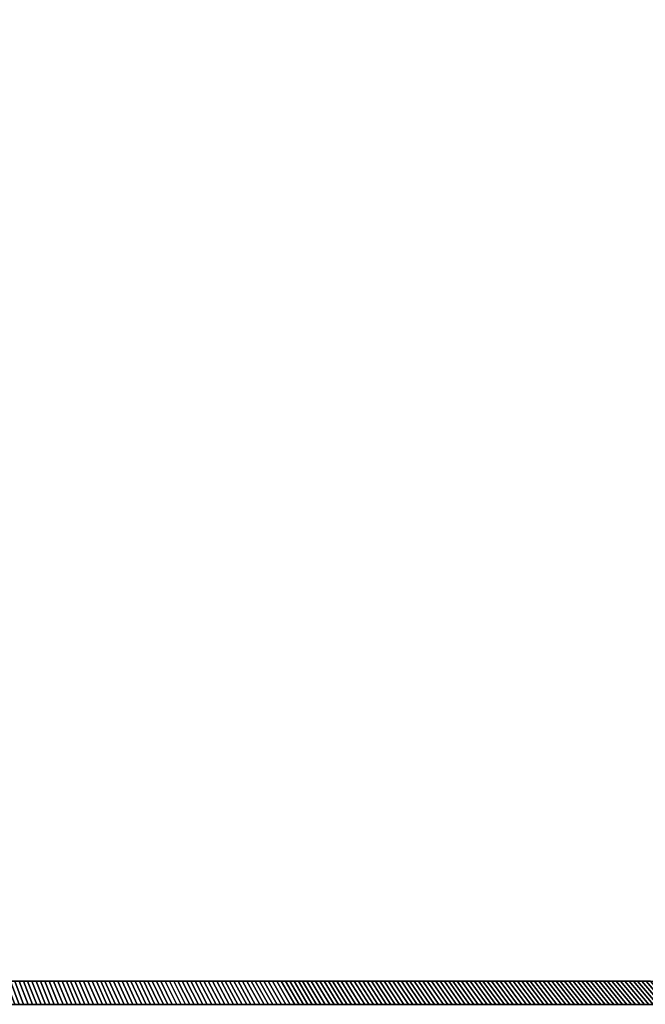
# Model space of a CAD drawing. Extents: x -14.9 to 10.6, y -11.3 to 8.7.
# Tile 8 of 13: x -2.4 to 4, y -11.3 to -1.2. Entities that reach past the tile are written whole.
import ezdxf

# ---------------------------------------------------------------- set-up
doc = ezdxf.new("R2010")
doc.units = 0
doc.header["$MEASUREMENT"] = 0
doc.layers.get('0').update_dxf_attribs({"linetype": 'CONTINUOUS'})

msp = doc.modelspace()

# ---------------------------------------------------------------- linework, layer by layer
at = {"extrusion": (-6.12323e-17, -1, -1.83697e-16)}
msp.add_line((-1.196, -11.267, 0.783), (-1.196, -11.267, -1.099), dxfattribs=at)
at = {"elevation": -7.776}
msp.add_lwpolyline([(10.553, -7.707), (9.493, -11.184, -0.326191), (9.38, -11.267), (8.792, -11.267), (-14.676, -11.267, -0.376322), (-14.882, -11.032), (-14.882, -11.031), (-14.882, 8.499, -0.376322), (-14.676, 8.733), (8.792, 8.733), (9.38, 8.733, -0.32213), (9.492, 8.653), (10.553, 5.174, -0.164351), (10.553, 5.099, 0.155264), (10.553, -7.632, -0.162918)], format="xyb", close=True, dxfattribs=at)
at = {"extrusion": (-6.12323e-17, -1, -1.83697e-16), "elevation": 11.267}
msp.add_lwpolyline([(-1.327, -1.335), (1.429, -1.335, 0.308511), (2.114, -0.868, 0.22131), (2.021, 0.641, 0.352461), (1.169, 0.997, -0.141987), (-1.067, 0.997, 0.352455), (-1.919, 0.641, 0.221317), (-2.013, -0.868, 0.308504), (-1.327, -1.335, -0.133569)], format="xyb", dxfattribs=at)
msp.add_lwpolyline([(-1.327, -1.099), (1.429, -1.099, 0.308511), (1.894, -0.782, 0.22131), (1.813, 0.528, 0.352461), (1.234, 0.77, -0.141987), (-1.133, 0.77, 0.352455), (-1.712, 0.528, 0.221317), (-1.793, -0.782, 0.308502)], format="xyb", close=True, dxfattribs=at)

# ---------------------------------------------------------------- meshes
mesh = msp.add_polymesh((2, 9))
for k, corner in enumerate([(-2.234, -11.03, 6.73), (-2.278, -11.03, 6.73), (-2.322, -11.03, 6.73), (-2.365, -11.03, 6.73), (-2.409, -11.03, 6.73), (-2.453, -11.03, 6.73), (-2.496, -11.03, 6.73), (-2.54, -11.03, 6.73), (-2.584, -11.03, 6.73), (-2.141, -11.267, 6.494), (-2.185, -11.267, 6.494), (-2.23, -11.267, 6.494), (-2.274, -11.267, 6.494), (-2.319, -11.267, 6.494), (-2.363, -11.267, 6.494), (-2.407, -11.267, 6.494), (-2.452, -11.267, 6.494), (-2.496, -11.267, 6.494)]):
    mesh.set_mesh_vertex(divmod(k, 9), corner)
mesh = msp.add_polymesh((2, 9))
for k, corner in enumerate([(-2.54, -11.03, -8.012), (-2.496, -11.03, -8.012), (-2.453, -11.03, -8.012), (-2.409, -11.03, -8.012), (-2.365, -11.03, -8.012), (-2.322, -11.03, -8.012), (-2.278, -11.03, -8.012), (-2.234, -11.03, -8.012), (-2.19, -11.03, -8.012), (-2.452, -11.267, -7.776), (-2.407, -11.267, -7.776), (-2.363, -11.267, -7.776), (-2.319, -11.267, -7.776), (-2.274, -11.267, -7.776), (-2.23, -11.267, -7.776), (-2.185, -11.267, -7.776), (-2.141, -11.267, -7.776), (-2.096, -11.267, -7.776)]):
    mesh.set_mesh_vertex(divmod(k, 9), corner)
mesh = msp.add_polymesh((2, 9))
for k, corner in enumerate([(-1.884, -11.03, 6.73), (-1.928, -11.03, 6.73), (-1.972, -11.03, 6.73), (-2.016, -11.03, 6.73), (-2.059, -11.03, 6.73), (-2.103, -11.03, 6.73), (-2.147, -11.03, 6.73), (-2.19, -11.03, 6.73), (-2.234, -11.03, 6.73), (-1.785, -11.267, 6.494), (-1.829, -11.267, 6.494), (-1.874, -11.267, 6.494), (-1.918, -11.267, 6.494), (-1.963, -11.267, 6.494), (-2.007, -11.267, 6.494), (-2.052, -11.267, 6.494), (-2.096, -11.267, 6.494), (-2.141, -11.267, 6.494)]):
    mesh.set_mesh_vertex(divmod(k, 9), corner)
mesh = msp.add_polymesh((2, 9))
for k, corner in enumerate([(-2.19, -11.03, -8.012), (-2.147, -11.03, -8.012), (-2.103, -11.03, -8.012), (-2.059, -11.03, -8.012), (-2.016, -11.03, -8.012), (-1.972, -11.03, -8.012), (-1.928, -11.03, -8.012), (-1.884, -11.03, -8.012), (-1.841, -11.03, -8.012), (-2.096, -11.267, -7.776), (-2.052, -11.267, -7.776), (-2.007, -11.267, -7.776), (-1.963, -11.267, -7.776), (-1.918, -11.267, -7.776), (-1.874, -11.267, -7.776), (-1.829, -11.267, -7.776), (-1.785, -11.267, -7.776), (-1.74, -11.267, -7.776)]):
    mesh.set_mesh_vertex(divmod(k, 9), corner)
mesh = msp.add_polymesh((2, 9))
for k, corner in enumerate([(-1.535, -11.03, 6.73), (-1.578, -11.03, 6.73), (-1.622, -11.03, 6.73), (-1.666, -11.03, 6.73), (-1.709, -11.03, 6.73), (-1.753, -11.03, 6.73), (-1.797, -11.03, 6.73), (-1.841, -11.03, 6.73), (-1.884, -11.03, 6.73), (-1.429, -11.267, 6.494), (-1.473, -11.267, 6.494), (-1.518, -11.267, 6.494), (-1.562, -11.267, 6.494), (-1.607, -11.267, 6.494), (-1.651, -11.267, 6.494), (-1.696, -11.267, 6.494), (-1.74, -11.267, 6.494), (-1.785, -11.267, 6.494)]):
    mesh.set_mesh_vertex(divmod(k, 9), corner)
mesh = msp.add_polymesh((2, 9))
for k, corner in enumerate([(-1.841, -11.03, -8.012), (-1.797, -11.03, -8.012), (-1.753, -11.03, -8.012), (-1.709, -11.03, -8.012), (-1.666, -11.03, -8.012), (-1.622, -11.03, -8.012), (-1.578, -11.03, -8.012), (-1.535, -11.03, -8.012), (-1.491, -11.03, -8.012), (-1.74, -11.267, -7.776), (-1.696, -11.267, -7.776), (-1.651, -11.267, -7.776), (-1.607, -11.267, -7.776), (-1.562, -11.267, -7.776), (-1.518, -11.267, -7.776), (-1.473, -11.267, -7.776), (-1.429, -11.267, -7.776), (-1.384, -11.267, -7.776)]):
    mesh.set_mesh_vertex(divmod(k, 9), corner)
mesh = msp.add_polymesh((2, 9))
for k, corner in enumerate([(-1.185, -11.03, 6.73), (-1.229, -11.03, 6.73), (-1.272, -11.03, 6.73), (-1.316, -11.03, 6.73), (-1.36, -11.03, 6.73), (-1.403, -11.03, 6.73), (-1.447, -11.03, 6.73), (-1.491, -11.03, 6.73), (-1.535, -11.03, 6.73), (-1.073, -11.267, 6.494), (-1.117, -11.267, 6.494), (-1.162, -11.267, 6.494), (-1.206, -11.267, 6.494), (-1.251, -11.267, 6.494), (-1.295, -11.267, 6.494), (-1.34, -11.267, 6.494), (-1.384, -11.267, 6.494), (-1.429, -11.267, 6.494)]):
    mesh.set_mesh_vertex(divmod(k, 9), corner)
mesh = msp.add_polymesh((2, 9))
for k, corner in enumerate([(-1.491, -11.03, -8.012), (-1.447, -11.03, -8.012), (-1.403, -11.03, -8.012), (-1.36, -11.03, -8.012), (-1.316, -11.03, -8.012), (-1.272, -11.03, -8.012), (-1.229, -11.03, -8.012), (-1.185, -11.03, -8.012), (-1.141, -11.03, -8.012), (-1.384, -11.267, -7.776), (-1.34, -11.267, -7.776), (-1.295, -11.267, -7.776), (-1.251, -11.267, -7.776), (-1.206, -11.267, -7.776), (-1.162, -11.267, -7.776), (-1.117, -11.267, -7.776), (-1.073, -11.267, -7.776), (-1.028, -11.267, -7.776)]):
    mesh.set_mesh_vertex(divmod(k, 9), corner)
mesh = msp.add_polymesh((2, 9))
for k, corner in enumerate([(-0.835, -11.03, 6.73), (-0.879, -11.03, 6.73), (-0.923, -11.03, 6.73), (-0.966, -11.03, 6.73), (-1.01, -11.03, 6.73), (-1.054, -11.03, 6.73), (-1.097, -11.03, 6.73), (-1.141, -11.03, 6.73), (-1.185, -11.03, 6.73), (-0.717, -11.267, 6.494), (-0.761, -11.267, 6.494), (-0.806, -11.267, 6.494), (-0.85, -11.267, 6.494), (-0.895, -11.267, 6.494), (-0.939, -11.267, 6.494), (-0.984, -11.267, 6.494), (-1.028, -11.267, 6.494), (-1.073, -11.267, 6.494)]):
    mesh.set_mesh_vertex(divmod(k, 9), corner)
mesh = msp.add_polymesh((2, 9))
for k, corner in enumerate([(-1.141, -11.03, -8.012), (-1.097, -11.03, -8.012), (-1.054, -11.03, -8.012), (-1.01, -11.03, -8.012), (-0.966, -11.03, -8.012), (-0.923, -11.03, -8.012), (-0.879, -11.03, -8.012), (-0.835, -11.03, -8.012), (-0.791, -11.03, -8.012), (-1.028, -11.267, -7.776), (-0.984, -11.267, -7.776), (-0.939, -11.267, -7.776), (-0.895, -11.267, -7.776), (-0.85, -11.267, -7.776), (-0.806, -11.267, -7.776), (-0.761, -11.267, -7.776), (-0.717, -11.267, -7.776), (-0.672, -11.267, -7.776)]):
    mesh.set_mesh_vertex(divmod(k, 9), corner)
mesh = msp.add_polymesh((2, 9))
for k, corner in enumerate([(-0.485, -11.03, 6.73), (-0.529, -11.03, 6.73), (-0.573, -11.03, 6.73), (-0.616, -11.03, 6.73), (-0.66, -11.03, 6.73), (-0.704, -11.03, 6.73), (-0.748, -11.03, 6.73), (-0.791, -11.03, 6.73), (-0.835, -11.03, 6.73), (-0.361, -11.267, 6.494), (-0.405, -11.267, 6.494), (-0.45, -11.267, 6.494), (-0.494, -11.267, 6.494), (-0.539, -11.267, 6.494), (-0.583, -11.267, 6.494), (-0.628, -11.267, 6.494), (-0.672, -11.267, 6.494), (-0.717, -11.267, 6.494)]):
    mesh.set_mesh_vertex(divmod(k, 9), corner)
mesh = msp.add_polymesh((2, 9))
for k, corner in enumerate([(-0.791, -11.03, -8.012), (-0.748, -11.03, -8.012), (-0.704, -11.03, -8.012), (-0.66, -11.03, -8.012), (-0.616, -11.03, -8.012), (-0.573, -11.03, -8.012), (-0.529, -11.03, -8.012), (-0.485, -11.03, -8.012), (-0.442, -11.03, -8.012), (-0.672, -11.267, -7.776), (-0.628, -11.267, -7.776), (-0.583, -11.267, -7.776), (-0.539, -11.267, -7.776), (-0.494, -11.267, -7.776), (-0.45, -11.267, -7.776), (-0.405, -11.267, -7.776), (-0.361, -11.267, -7.776), (-0.316, -11.267, -7.776)]):
    mesh.set_mesh_vertex(divmod(k, 9), corner)
mesh = msp.add_polymesh((2, 9))
for k, corner in enumerate([(-0.136, -11.03, 6.73), (-0.179, -11.03, 6.73), (-0.223, -11.03, 6.73), (-0.267, -11.03, 6.73), (-0.31, -11.03, 6.73), (-0.354, -11.03, 6.73), (-0.398, -11.03, 6.73), (-0.442, -11.03, 6.73), (-0.485, -11.03, 6.73), (-0.005, -11.267, 6.494), (-0.049, -11.267, 6.494), (-0.094, -11.267, 6.494), (-0.138, -11.267, 6.494), (-0.183, -11.267, 6.494), (-0.227, -11.267, 6.494), (-0.272, -11.267, 6.494), (-0.316, -11.267, 6.494), (-0.361, -11.267, 6.494)]):
    mesh.set_mesh_vertex(divmod(k, 9), corner)
mesh = msp.add_polymesh((2, 9))
for k, corner in enumerate([(-0.442, -11.03, -8.012), (-0.398, -11.03, -8.012), (-0.354, -11.03, -8.012), (-0.31, -11.03, -8.012), (-0.267, -11.03, -8.012), (-0.223, -11.03, -8.012), (-0.179, -11.03, -8.012), (-0.136, -11.03, -8.012), (-0.092, -11.03, -8.012), (-0.316, -11.267, -7.776), (-0.272, -11.267, -7.776), (-0.227, -11.267, -7.776), (-0.183, -11.267, -7.776), (-0.138, -11.267, -7.776), (-0.094, -11.267, -7.776), (-0.049, -11.267, -7.776), (-0.005, -11.267, -7.776), (0.039, -11.267, -7.776)]):
    mesh.set_mesh_vertex(divmod(k, 9), corner)
mesh = msp.add_polymesh((2, 9))
for k, corner in enumerate([(0.214, -11.03, 6.73), (0.17, -11.03, 6.73), (0.127, -11.03, 6.73), (0.083, -11.03, 6.73), (0.039, -11.03, 6.73), (-0.004, -11.03, 6.73), (-0.048, -11.03, 6.73), (-0.092, -11.03, 6.73), (-0.136, -11.03, 6.73), (0.351, -11.267, 6.494), (0.306, -11.267, 6.494), (0.262, -11.267, 6.494), (0.217, -11.267, 6.494), (0.173, -11.267, 6.494), (0.128, -11.267, 6.494), (0.084, -11.267, 6.494), (0.039, -11.267, 6.494), (-0.005, -11.267, 6.494)]):
    mesh.set_mesh_vertex(divmod(k, 9), corner)
mesh = msp.add_polymesh((2, 9))
for k, corner in enumerate([(-0.092, -11.03, -8.012), (-0.048, -11.03, -8.012), (-0.004, -11.03, -8.012), (0.039, -11.03, -8.012), (0.083, -11.03, -8.012), (0.127, -11.03, -8.012), (0.17, -11.03, -8.012), (0.214, -11.03, -8.012), (0.258, -11.03, -8.012), (0.039, -11.267, -7.776), (0.084, -11.267, -7.776), (0.128, -11.267, -7.776), (0.173, -11.267, -7.776), (0.217, -11.267, -7.776), (0.262, -11.267, -7.776), (0.306, -11.267, -7.776), (0.351, -11.267, -7.776), (0.395, -11.267, -7.776)]):
    mesh.set_mesh_vertex(divmod(k, 9), corner)
mesh = msp.add_polymesh((2, 9))
for k, corner in enumerate([(0.564, -11.03, 6.73), (0.52, -11.03, 6.73), (0.477, -11.03, 6.73), (0.433, -11.03, 6.73), (0.389, -11.03, 6.73), (0.345, -11.03, 6.73), (0.302, -11.03, 6.73), (0.258, -11.03, 6.73), (0.214, -11.03, 6.73), (0.707, -11.267, 6.494), (0.662, -11.267, 6.494), (0.618, -11.267, 6.494), (0.573, -11.267, 6.494), (0.529, -11.267, 6.494), (0.484, -11.267, 6.494), (0.44, -11.267, 6.494), (0.395, -11.267, 6.494), (0.351, -11.267, 6.494)]):
    mesh.set_mesh_vertex(divmod(k, 9), corner)
mesh = msp.add_polymesh((2, 9))
for k, corner in enumerate([(0.258, -11.03, -8.012), (0.302, -11.03, -8.012), (0.345, -11.03, -8.012), (0.389, -11.03, -8.012), (0.433, -11.03, -8.012), (0.477, -11.03, -8.012), (0.52, -11.03, -8.012), (0.564, -11.03, -8.012), (0.608, -11.03, -8.012), (0.395, -11.267, -7.776), (0.44, -11.267, -7.776), (0.484, -11.267, -7.776), (0.529, -11.267, -7.776), (0.573, -11.267, -7.776), (0.618, -11.267, -7.776), (0.662, -11.267, -7.776), (0.707, -11.267, -7.776), (0.751, -11.267, -7.776)]):
    mesh.set_mesh_vertex(divmod(k, 9), corner)
mesh = msp.add_polymesh((2, 9))
for k, corner in enumerate([(0.914, -11.03, 6.73), (0.87, -11.03, 6.73), (0.826, -11.03, 6.73), (0.783, -11.03, 6.73), (0.739, -11.03, 6.73), (0.695, -11.03, 6.73), (0.651, -11.03, 6.73), (0.608, -11.03, 6.73), (0.564, -11.03, 6.73), (1.063, -11.267, 6.494), (1.018, -11.267, 6.494), (0.974, -11.267, 6.494), (0.929, -11.267, 6.494), (0.885, -11.267, 6.494), (0.84, -11.267, 6.494), (0.796, -11.267, 6.494), (0.751, -11.267, 6.494), (0.707, -11.267, 6.494)]):
    mesh.set_mesh_vertex(divmod(k, 9), corner)
mesh = msp.add_polymesh((2, 9))
for k, corner in enumerate([(0.608, -11.03, -8.012), (0.651, -11.03, -8.012), (0.695, -11.03, -8.012), (0.739, -11.03, -8.012), (0.783, -11.03, -8.012), (0.826, -11.03, -8.012), (0.87, -11.03, -8.012), (0.914, -11.03, -8.012), (0.957, -11.03, -8.012), (0.751, -11.267, -7.776), (0.796, -11.267, -7.776), (0.84, -11.267, -7.776), (0.885, -11.267, -7.776), (0.929, -11.267, -7.776), (0.974, -11.267, -7.776), (1.018, -11.267, -7.776), (1.063, -11.267, -7.776), (1.107, -11.267, -7.776)]):
    mesh.set_mesh_vertex(divmod(k, 9), corner)
mesh = msp.add_polymesh((2, 9))
for k, corner in enumerate([(1.263, -11.03, 6.73), (1.22, -11.03, 6.73), (1.176, -11.03, 6.73), (1.132, -11.03, 6.73), (1.089, -11.03, 6.73), (1.045, -11.03, 6.73), (1.001, -11.03, 6.73), (0.957, -11.03, 6.73), (0.914, -11.03, 6.73), (1.419, -11.267, 6.494), (1.374, -11.267, 6.494), (1.33, -11.267, 6.494), (1.285, -11.267, 6.494), (1.241, -11.267, 6.494), (1.196, -11.267, 6.494), (1.152, -11.267, 6.494), (1.107, -11.267, 6.494), (1.063, -11.267, 6.494)]):
    mesh.set_mesh_vertex(divmod(k, 9), corner)
mesh = msp.add_polymesh((2, 9))
for k, corner in enumerate([(0.957, -11.03, -8.012), (1.001, -11.03, -8.012), (1.045, -11.03, -8.012), (1.089, -11.03, -8.012), (1.132, -11.03, -8.012), (1.176, -11.03, -8.012), (1.22, -11.03, -8.012), (1.263, -11.03, -8.012), (1.307, -11.03, -8.012), (1.107, -11.267, -7.776), (1.152, -11.267, -7.776), (1.196, -11.267, -7.776), (1.241, -11.267, -7.776), (1.285, -11.267, -7.776), (1.33, -11.267, -7.776), (1.374, -11.267, -7.776), (1.419, -11.267, -7.776), (1.463, -11.267, -7.776)]):
    mesh.set_mesh_vertex(divmod(k, 9), corner)
mesh = msp.add_polymesh((2, 9))
for k, corner in enumerate([(1.613, -11.03, 6.73), (1.57, -11.03, 6.73), (1.526, -11.03, 6.73), (1.482, -11.03, 6.73), (1.438, -11.03, 6.73), (1.395, -11.03, 6.73), (1.351, -11.03, 6.73), (1.307, -11.03, 6.73), (1.263, -11.03, 6.73), (1.775, -11.267, 6.494), (1.73, -11.267, 6.494), (1.686, -11.267, 6.494), (1.641, -11.267, 6.494), (1.597, -11.267, 6.494), (1.552, -11.267, 6.494), (1.508, -11.267, 6.494), (1.463, -11.267, 6.494), (1.419, -11.267, 6.494)]):
    mesh.set_mesh_vertex(divmod(k, 9), corner)
mesh = msp.add_polymesh((2, 9))
for k, corner in enumerate([(1.307, -11.03, -8.012), (1.351, -11.03, -8.012), (1.395, -11.03, -8.012), (1.438, -11.03, -8.012), (1.482, -11.03, -8.012), (1.526, -11.03, -8.012), (1.57, -11.03, -8.012), (1.613, -11.03, -8.012), (1.657, -11.03, -8.012), (1.463, -11.267, -7.776), (1.508, -11.267, -7.776), (1.552, -11.267, -7.776), (1.597, -11.267, -7.776), (1.641, -11.267, -7.776), (1.686, -11.267, -7.776), (1.73, -11.267, -7.776), (1.775, -11.267, -7.776), (1.819, -11.267, -7.776)]):
    mesh.set_mesh_vertex(divmod(k, 9), corner)
mesh = msp.add_polymesh((2, 9))
for k, corner in enumerate([(1.963, -11.03, 6.73), (1.919, -11.03, 6.73), (1.876, -11.03, 6.73), (1.832, -11.03, 6.73), (1.788, -11.03, 6.73), (1.744, -11.03, 6.73), (1.701, -11.03, 6.73), (1.657, -11.03, 6.73), (1.613, -11.03, 6.73), (2.131, -11.267, 6.494), (2.086, -11.267, 6.494), (2.042, -11.267, 6.494), (1.997, -11.267, 6.494), (1.953, -11.267, 6.494), (1.908, -11.267, 6.494), (1.864, -11.267, 6.494), (1.819, -11.267, 6.494), (1.775, -11.267, 6.494)]):
    mesh.set_mesh_vertex(divmod(k, 9), corner)
mesh = msp.add_polymesh((2, 9))
for k, corner in enumerate([(1.657, -11.03, -8.012), (1.701, -11.03, -8.012), (1.744, -11.03, -8.012), (1.788, -11.03, -8.012), (1.832, -11.03, -8.012), (1.876, -11.03, -8.012), (1.919, -11.03, -8.012), (1.963, -11.03, -8.012), (2.007, -11.03, -8.012), (1.819, -11.267, -7.776), (1.864, -11.267, -7.776), (1.908, -11.267, -7.776), (1.953, -11.267, -7.776), (1.997, -11.267, -7.776), (2.042, -11.267, -7.776), (2.086, -11.267, -7.776), (2.131, -11.267, -7.776), (2.175, -11.267, -7.776)]):
    mesh.set_mesh_vertex(divmod(k, 9), corner)
mesh = msp.add_polymesh((2, 9))
for k, corner in enumerate([(2.313, -11.03, 6.73), (2.269, -11.03, 6.73), (2.225, -11.03, 6.73), (2.182, -11.03, 6.73), (2.138, -11.03, 6.73), (2.094, -11.03, 6.73), (2.05, -11.03, 6.73), (2.007, -11.03, 6.73), (1.963, -11.03, 6.73), (2.486, -11.267, 6.494), (2.442, -11.267, 6.494), (2.397, -11.267, 6.494), (2.353, -11.267, 6.494), (2.308, -11.267, 6.494), (2.264, -11.267, 6.494), (2.22, -11.267, 6.494), (2.175, -11.267, 6.494), (2.131, -11.267, 6.494)]):
    mesh.set_mesh_vertex(divmod(k, 9), corner)
mesh = msp.add_polymesh((2, 9))
for k, corner in enumerate([(2.007, -11.03, -8.012), (2.05, -11.03, -8.012), (2.094, -11.03, -8.012), (2.138, -11.03, -8.012), (2.182, -11.03, -8.012), (2.225, -11.03, -8.012), (2.269, -11.03, -8.012), (2.313, -11.03, -8.012), (2.356, -11.03, -8.012), (2.175, -11.267, -7.776), (2.22, -11.267, -7.776), (2.264, -11.267, -7.776), (2.308, -11.267, -7.776), (2.353, -11.267, -7.776), (2.397, -11.267, -7.776), (2.442, -11.267, -7.776), (2.486, -11.267, -7.776), (2.531, -11.267, -7.776)]):
    mesh.set_mesh_vertex(divmod(k, 9), corner)
mesh = msp.add_polymesh((2, 9))
for k, corner in enumerate([(2.663, -11.03, 6.73), (2.619, -11.03, 6.73), (2.575, -11.03, 6.73), (2.531, -11.03, 6.73), (2.488, -11.03, 6.73), (2.444, -11.03, 6.73), (2.4, -11.03, 6.73), (2.356, -11.03, 6.73), (2.313, -11.03, 6.73), (2.842, -11.267, 6.494), (2.798, -11.267, 6.494), (2.753, -11.267, 6.494), (2.709, -11.267, 6.494), (2.664, -11.267, 6.494), (2.62, -11.267, 6.494), (2.575, -11.267, 6.494), (2.531, -11.267, 6.494), (2.486, -11.267, 6.494)]):
    mesh.set_mesh_vertex(divmod(k, 9), corner)
mesh = msp.add_polymesh((2, 9))
for k, corner in enumerate([(2.356, -11.03, -8.012), (2.4, -11.03, -8.012), (2.444, -11.03, -8.012), (2.488, -11.03, -8.012), (2.531, -11.03, -8.012), (2.575, -11.03, -8.012), (2.619, -11.03, -8.012), (2.663, -11.03, -8.012), (2.706, -11.03, -8.012), (2.531, -11.267, -7.776), (2.575, -11.267, -7.776), (2.62, -11.267, -7.776), (2.664, -11.267, -7.776), (2.709, -11.267, -7.776), (2.753, -11.267, -7.776), (2.798, -11.267, -7.776), (2.842, -11.267, -7.776), (2.887, -11.267, -7.776)]):
    mesh.set_mesh_vertex(divmod(k, 9), corner)
mesh = msp.add_polymesh((2, 9))
for k, corner in enumerate([(3.012, -11.03, 6.73), (2.969, -11.03, 6.73), (2.925, -11.03, 6.73), (2.881, -11.03, 6.73), (2.837, -11.03, 6.73), (2.794, -11.03, 6.73), (2.75, -11.03, 6.73), (2.706, -11.03, 6.73), (2.663, -11.03, 6.73), (3.198, -11.267, 6.494), (3.154, -11.267, 6.494), (3.109, -11.267, 6.494), (3.065, -11.267, 6.494), (3.02, -11.267, 6.494), (2.976, -11.267, 6.494), (2.931, -11.267, 6.494), (2.887, -11.267, 6.494), (2.842, -11.267, 6.494)]):
    mesh.set_mesh_vertex(divmod(k, 9), corner)
mesh = msp.add_polymesh((2, 9))
for k, corner in enumerate([(2.706, -11.03, -8.012), (2.75, -11.03, -8.012), (2.794, -11.03, -8.012), (2.837, -11.03, -8.012), (2.881, -11.03, -8.012), (2.925, -11.03, -8.012), (2.969, -11.03, -8.012), (3.012, -11.03, -8.012), (3.056, -11.03, -8.012), (2.887, -11.267, -7.776), (2.931, -11.267, -7.776), (2.976, -11.267, -7.776), (3.02, -11.267, -7.776), (3.065, -11.267, -7.776), (3.109, -11.267, -7.776), (3.154, -11.267, -7.776), (3.198, -11.267, -7.776), (3.243, -11.267, -7.776)]):
    mesh.set_mesh_vertex(divmod(k, 9), corner)
mesh = msp.add_polymesh((2, 9))
for k, corner in enumerate([(3.362, -11.03, 6.73), (3.318, -11.03, 6.73), (3.275, -11.03, 6.73), (3.231, -11.03, 6.73), (3.187, -11.03, 6.73), (3.143, -11.03, 6.73), (3.1, -11.03, 6.73), (3.056, -11.03, 6.73), (3.012, -11.03, 6.73), (3.554, -11.267, 6.494), (3.51, -11.267, 6.494), (3.465, -11.267, 6.494), (3.421, -11.267, 6.494), (3.376, -11.267, 6.494), (3.332, -11.267, 6.494), (3.287, -11.267, 6.494), (3.243, -11.267, 6.494), (3.198, -11.267, 6.494)]):
    mesh.set_mesh_vertex(divmod(k, 9), corner)
mesh = msp.add_polymesh((2, 9))
for k, corner in enumerate([(3.056, -11.03, -8.012), (3.1, -11.03, -8.012), (3.143, -11.03, -8.012), (3.187, -11.03, -8.012), (3.231, -11.03, -8.012), (3.275, -11.03, -8.012), (3.318, -11.03, -8.012), (3.362, -11.03, -8.012), (3.406, -11.03, -8.012), (3.243, -11.267, -7.776), (3.287, -11.267, -7.776), (3.332, -11.267, -7.776), (3.376, -11.267, -7.776), (3.421, -11.267, -7.776), (3.465, -11.267, -7.776), (3.51, -11.267, -7.776), (3.554, -11.267, -7.776), (3.599, -11.267, -7.776)]):
    mesh.set_mesh_vertex(divmod(k, 9), corner)
mesh = msp.add_polymesh((2, 9))
for k, corner in enumerate([(3.712, -11.03, 6.73), (3.668, -11.03, 6.73), (3.624, -11.03, 6.73), (3.581, -11.03, 6.73), (3.537, -11.03, 6.73), (3.493, -11.03, 6.73), (3.449, -11.03, 6.73), (3.406, -11.03, 6.73), (3.362, -11.03, 6.73), (3.91, -11.267, 6.494), (3.866, -11.267, 6.494), (3.821, -11.267, 6.494), (3.777, -11.267, 6.494), (3.732, -11.267, 6.494), (3.688, -11.267, 6.494), (3.643, -11.267, 6.494), (3.599, -11.267, 6.494), (3.554, -11.267, 6.494)]):
    mesh.set_mesh_vertex(divmod(k, 9), corner)
mesh = msp.add_polymesh((2, 9))
for k, corner in enumerate([(3.406, -11.03, -8.012), (3.449, -11.03, -8.012), (3.493, -11.03, -8.012), (3.537, -11.03, -8.012), (3.581, -11.03, -8.012), (3.624, -11.03, -8.012), (3.668, -11.03, -8.012), (3.712, -11.03, -8.012), (3.756, -11.03, -8.012), (3.599, -11.267, -7.776), (3.643, -11.267, -7.776), (3.688, -11.267, -7.776), (3.732, -11.267, -7.776), (3.777, -11.267, -7.776), (3.821, -11.267, -7.776), (3.866, -11.267, -7.776), (3.91, -11.267, -7.776), (3.955, -11.267, -7.776)]):
    mesh.set_mesh_vertex(divmod(k, 9), corner)
mesh = msp.add_polymesh((2, 9))
for k, corner in enumerate([(4.062, -11.03, 6.73), (4.018, -11.03, 6.73), (3.974, -11.03, 6.73), (3.93, -11.03, 6.73), (3.887, -11.03, 6.73), (3.843, -11.03, 6.73), (3.799, -11.03, 6.73), (3.756, -11.03, 6.73), (3.712, -11.03, 6.73), (4.266, -11.267, 6.494), (4.222, -11.267, 6.494), (4.177, -11.267, 6.494), (4.133, -11.267, 6.494), (4.088, -11.267, 6.494), (4.044, -11.267, 6.494), (3.999, -11.267, 6.494), (3.955, -11.267, 6.494), (3.91, -11.267, 6.494)]):
    mesh.set_mesh_vertex(divmod(k, 9), corner)
mesh = msp.add_polymesh((2, 9))
for k, corner in enumerate([(3.756, -11.03, -8.012), (3.799, -11.03, -8.012), (3.843, -11.03, -8.012), (3.887, -11.03, -8.012), (3.93, -11.03, -8.012), (3.974, -11.03, -8.012), (4.018, -11.03, -8.012), (4.062, -11.03, -8.012), (4.105, -11.03, -8.012), (3.955, -11.267, -7.776), (3.999, -11.267, -7.776), (4.044, -11.267, -7.776), (4.088, -11.267, -7.776), (4.133, -11.267, -7.776), (4.177, -11.267, -7.776), (4.222, -11.267, -7.776), (4.266, -11.267, -7.776), (4.311, -11.267, -7.776)]):
    mesh.set_mesh_vertex(divmod(k, 9), corner)

doc.saveas('drawing.dxf')
